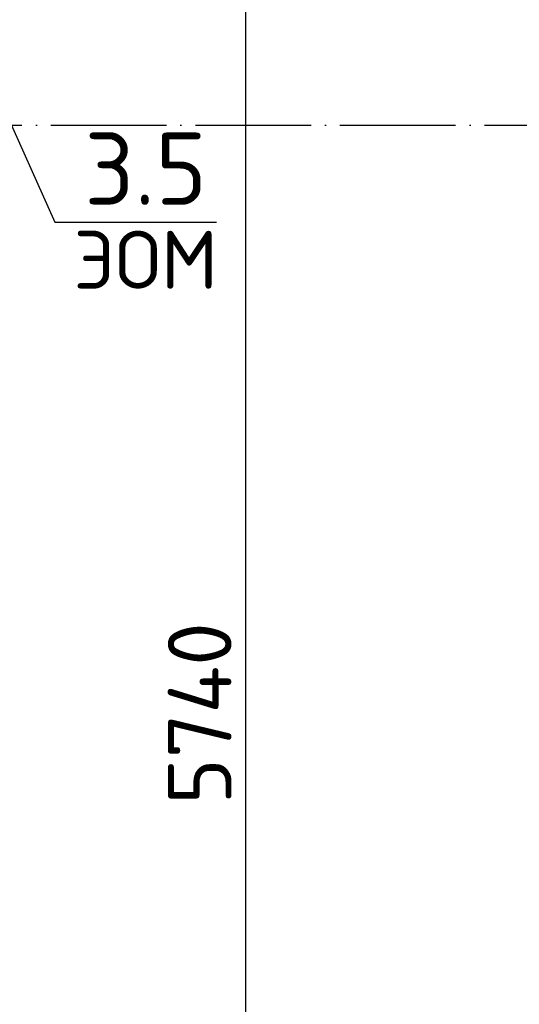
# Model space of a CAD drawing. Header units: millimetres. Extents: x 40580 to 559114, y -343730 to 81020.
# Tile 93 of 256: x 212079 to 213808, y -71144 to -67739. Entities that reach past the tile are written whole.
import ezdxf
from ezdxf.enums import TextEntityAlignment as Align

# ---------------------------------------------------------------- set-up
doc = ezdxf.new("R2010")
doc.units = ezdxf.units.MM
doc.linetypes.add('______11', pattern=[500, 400, -50, 0, -50])
doc.linetypes.add('______5', pattern=[1100, 800, -100, 100, -100])
for name, color, linetype in [('___________________', 253, '______5'), ('______________________', 7, 'Continuous'), ('_________________________0', 7, 'Continuous')]:
    doc.layers.add(name, color=color, linetype=linetype)
doc.styles.add('ISOCPEUR', font='isocpeur.ttf')

msp = doc.modelspace()

# ---------------------------------------------------------------- linework, layer by layer
at = {"layer": '___________________', "color": 253, "linetype": '______11'}
msp.add_line((177180.5, -68104.1), (224260.5, -68104.1), dxfattribs=at)
msp.add_line((177180.5, -68104.1), (224260.5, -68104.1), dxfattribs=at)
at = {"layer": '______________________', "color": 7, "linetype": 'Continuous'}
msp.add_line((212862.2, -73004.1), (212862.2, -67264.1), dxfattribs=at)
at = {"layer": '_________________________0', "color": 7, "linetype": 'Continuous'}
for p, q in [((212015.5, -68024.1), (212200.6, -68439.4)), ((212200.6, -68439.4), (212760.6, -68439.4))]:
    msp.add_line(p, q, dxfattribs=at)

# ---------------------------------------------------------------- texts
at = {"layer": '______________________', "color": 7, "style": 'ISOCPEUR'}
msp.add_text('5740', height=220, rotation=90, dxfattribs=at).set_placement((212812.2, -70453.1))
at = {"layer": '_________________________0', "color": 7, "linetype": 'Continuous', "style": 'ISOCPEUR'}
for s, height, p, p2 in [('3.5', 250, (212303.1, -68379.4), (212728.1, -68379.4)), ('ЭОМ', 200, (212265.6, -68669.4), (212765.6, -68669.4))]:
    msp.add_text(s, height=height, dxfattribs=at).set_placement(p, p2, align=Align.FIT)

doc.saveas('drawing.dxf')
